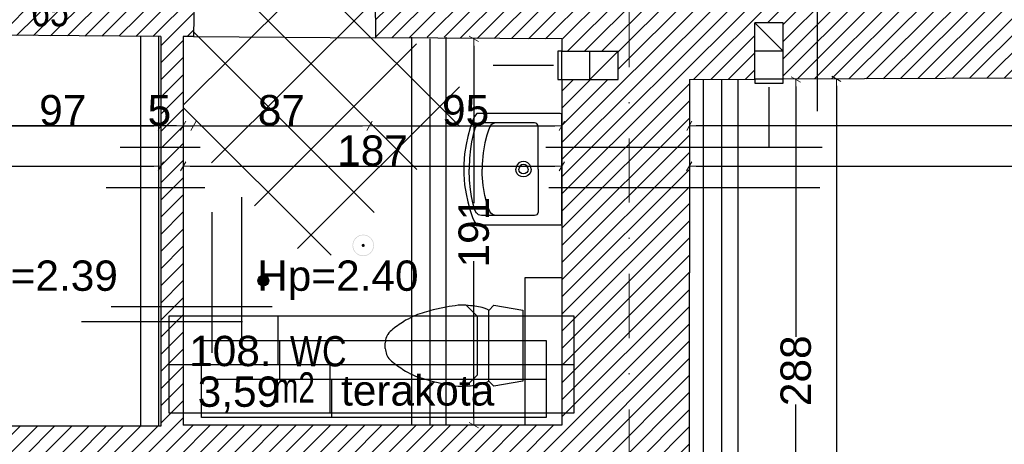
# Model space of a CAD drawing. Header units: millimetres. Extents: x 75999 to 132160, y -108895 to -89040.
# Tile 42 of 61: x 104146 to 109012, y -102557 to -100457. Entities that reach past the tile are written whole.
import ezdxf

# ---------------------------------------------------------------- set-up
doc = ezdxf.new("R2010")
doc.units = ezdxf.units.MM
doc.header["$MEASUREMENT"] = 0
doc.linetypes.add('Dot & Dashed', pattern=[670.277762, 317.5, -176.388889, 0, -176.388874])
for name, color, linetype in [('A-OPISY-2', 7, 'Continuous'), ('A-OPISY-3', 7, 'Continuous'), ('A-WIDOK', 7, 'Continuous'), ('A-WYSOKOSCI', 7, 'Continuous'), ('belki nad', 7, 'Continuous'), ('DIM MALY', 7, 'Continuous'), ('Drawing & Figure', 7, 'Continuous'), ('linia nadproza', 7, 'Continuous'), ('meble', 7, 'Continuous'), ('Nowe_0', 7, 'Continuous'), ('Nowe_opisy inne', 7, 'Continuous'), ('opisy inne', 7, 'Continuous'), ('OSIE', 7, 'Continuous'), ('POSADZKI', 7, 'Continuous'), ('SCIANY_KONSTR', 7, 'Continuous'), ('Structural - Bearing', 7, 'Continuous'), ('Structural - Grid', 7, 'Continuous'), ('WYCIĄG', 7, 'Continuous')]:
    doc.layers.add(name, color=color, linetype=linetype)
doc.styles.add('STYL_AUTOMATYCZNY_1', font='arial.ttf')
doc.styles.add('STYL_AUTOMATYCZNY_2', font='arial.ttf')
doc.styles.add('STYL_AUTOMATYCZNY_4', font='arial.ttf', dxfattribs={"width": 0.8})
doc.styles.add('STYL_AUTOMATYCZNY_5', font='arial.ttf', dxfattribs={"width": 0.7})
doc.dimstyles.new('STYL_AUTOMATYCZNY__3', dxfattribs={"dimtxt": 150, "dimasz": 34.231941, "dimexe": 0.18, "dimexo": 0.0625, "dimgap": 0, "dimtad": 1, "dimtih": 1, "dimtoh": 1, "dimdec": 0, "dimlfac": 0.1, "dimzin": 0, "dimdsep": 46, "dimtxsty": 'STYL_AUTOMATYCZNY_2', "dimblk": 'ARROWHEAD_2', "dimblk1": 'ARROWHEAD_2', "dimblk2": 'ARROWHEAD_2', "dimcen": 0.09, "dimse1": 1, "dimse2": 1, "dimclrd": 5, "dimclre": 5, "dimclrt": 1, "dimadec": 0, "dimazin": 0, "dimtfac": 1, "dimtdec": 4, "dimtmove": 0, "dimatfit": 3, "dimfxl": 0, "dimtolj": 1, "dimtzin": 0, "dimarcsym": 0})
doc.dimstyles.new('STYL_AUTOMATYCZNY__4', dxfattribs={"dimtxt": 150, "dimasz": 34.231941, "dimexe": 0.18, "dimexo": 0.0625, "dimgap": 0, "dimtad": 1, "dimdec": 0, "dimlfac": 0.1, "dimzin": 0, "dimdsep": 46, "dimtxsty": 'STYL_AUTOMATYCZNY_2', "dimblk": 'ARROWHEAD_2', "dimblk1": 'ARROWHEAD_2', "dimblk2": 'ARROWHEAD_2', "dimcen": 0.09, "dimse1": 1, "dimse2": 1, "dimclrd": 5, "dimclre": 5, "dimclrt": 1, "dimadec": 0, "dimazin": 0, "dimtfac": 1, "dimtdec": 4, "dimtmove": 0, "dimatfit": 3, "dimfxl": 0, "dimtolj": 1, "dimtzin": 0, "dimarcsym": 0})
pattern_1 = [(45, (0, 0), (-42.426407, 42.426407), [])]

# ---------------------------------------------------------------- blocks, each defined once
blk = doc.blocks.new('ARROWHEAD_2')
at = {"color": 0, "linetype": 'Continuous', "lineweight": 0}
for p, q in [((0, 0), (-1, 0)), ((-0.38, -0.66), (0.38, 0.66))]:
    blk.add_line(p, q, dxfattribs=at)
blk = doc.blocks.new('*D19')
at = {"layer": 'Defpoints', "color": 0}
for p in [(101974.1, -100926.8), (104843.4, -101181.9), (104843.4, -101328.2)]:
    blk.add_point(p, dxfattribs=at)
at = {"layer": 'DIM MALY', "color": 5, "lineweight": -2}
blk.add_line((102008.3, -101181.9), (104809.2, -101181.9), dxfattribs=at)
at = {"layer": 'DIM MALY', "color": 5, "lineweight": -2, "xscale": 34.23194115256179, "yscale": 34.23194115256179, "zscale": 34.23194115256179, "rotation": 180}
blk.add_blockref('ARROWHEAD_2', (101974.1, -101181.9), dxfattribs=at)
at = {"layer": 'DIM MALY', "color": 5, "lineweight": -2, "xscale": 34.23194115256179, "yscale": 34.23194115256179, "zscale": 34.23194115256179}
blk.add_blockref('ARROWHEAD_2', (104843.4, -101181.9), dxfattribs=at)
at = {"layer": 'DIM MALY', "color": 1, "insert": (103408.4, -101105.3), "char_height": 150, "attachment_point": 5, "style": 'STYL_AUTOMATYCZNY_2'}
blk.add_mtext('\\A1;287', dxfattribs=at)
blk = doc.blocks.new('*D20')
at = {"layer": 'Defpoints', "color": 0}
for p in [(104954.1, -101079.1), (106825.2, -101181.9), (106825.2, -101273.4)]:
    blk.add_point(p, dxfattribs=at)
at = {"layer": 'DIM MALY', "color": 5, "lineweight": -2}
blk.add_line((104988.4, -101181.9), (106791, -101181.9), dxfattribs=at)
at = {"layer": 'DIM MALY', "color": 5, "lineweight": -2, "xscale": 34.23194115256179, "yscale": 34.23194115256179, "zscale": 34.23194115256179, "rotation": 180}
blk.add_blockref('ARROWHEAD_2', (104954.1, -101181.9), dxfattribs=at)
at = {"layer": 'DIM MALY', "color": 5, "lineweight": -2, "xscale": 34.23194115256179, "yscale": 34.23194115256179, "zscale": 34.23194115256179}
blk.add_blockref('ARROWHEAD_2', (106825.2, -101181.9), dxfattribs=at)
at = {"layer": 'DIM MALY', "color": 1, "insert": (105889.3, -101105.3), "char_height": 150, "attachment_point": 5, "style": 'STYL_AUTOMATYCZNY_2'}
blk.add_mtext('\\A1;187', dxfattribs=at)
blk = doc.blocks.new('*D84')
at = {"layer": 'Defpoints', "color": 0}
for p in [(106390.2, -100551.8), (106676.3, -100551.8), (106836.3, -102462.9)]:
    blk.add_point(p, dxfattribs=at)
at = {"layer": 'DIM MALY', "color": 5, "lineweight": -2}
for p, q in [((106390.2, -100586), (106390.2, -101363.5)), ((106390.2, -102428.6), (106390.2, -101651.9))]:
    blk.add_line(p, q, dxfattribs=at)
at = {"layer": 'DIM MALY', "color": 5, "lineweight": -2, "xscale": 34.23194115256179, "yscale": 34.23194115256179, "zscale": 34.23194115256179}
for p, rotation in [((106390.2, -100551.8), 90), ((106390.2, -102462.9), 270)]:
    blk.add_blockref('ARROWHEAD_2', p, dxfattribs=dict(at, rotation=rotation))
at = {"layer": 'DIM MALY', "color": 1, "insert": (106390.2, -101507.7), "char_height": 150, "attachment_point": 5, "rotation": 90, "style": 'STYL_AUTOMATYCZNY_2'}
blk.add_mtext('\\A1;191', dxfattribs=at)
blk = doc.blocks.new('*D85')
at = {"layer": 'Defpoints', "color": 0}
for p in [(104954.1, -100928.1), (105004.1, -100928.1), (105004.1, -100981.9)]:
    blk.add_point(p, dxfattribs=at)
at = {"layer": 'DIM MALY', "color": 5, "lineweight": -2}
for p, q in [((104885.7, -100981.9), (104786.2, -100981.9)), ((104919.9, -100981.9), (104885.7, -100981.9)), ((104954.1, -100981.9), (105004.1, -100981.9)), ((105038.4, -100981.9), (105072.6, -100981.9))]:
    blk.add_line(p, q, dxfattribs=at)
at = {"layer": 'DIM MALY', "color": 5, "lineweight": -2, "xscale": 34.23194115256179, "yscale": 34.23194115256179, "zscale": 34.23194115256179}
blk.add_blockref('ARROWHEAD_2', (104954.1, -100981.9), dxfattribs=at)
at = {"layer": 'DIM MALY', "color": 5, "lineweight": -2, "xscale": 34.23194115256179, "yscale": 34.23194115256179, "zscale": 34.23194115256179, "rotation": 180}
blk.add_blockref('ARROWHEAD_2', (105004.1, -100981.9), dxfattribs=at)
at = {"layer": 'DIM MALY', "color": 1, "insert": (104836, -100905.6), "char_height": 150, "attachment_point": 5, "style": 'STYL_AUTOMATYCZNY_2'}
blk.add_mtext('\\A1;5', dxfattribs=at)
blk = doc.blocks.new('*D86')
at = {"layer": 'Defpoints', "color": 0}
for p in [(104954.1, -100928.1), (105004.1, -100928.1), (105004.1, -100981.9)]:
    blk.add_point(p, dxfattribs=at)
at = {"layer": 'DIM MALY', "color": 5, "lineweight": -2}
for p, q in [((104885.7, -100981.9), (104786.2, -100981.9)), ((104919.9, -100981.9), (104885.7, -100981.9)), ((104954.1, -100981.9), (105004.1, -100981.9)), ((105038.4, -100981.9), (105072.6, -100981.9))]:
    blk.add_line(p, q, dxfattribs=at)
at = {"layer": 'DIM MALY', "color": 5, "lineweight": -2, "xscale": 34.23194115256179, "yscale": 34.23194115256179, "zscale": 34.23194115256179}
blk.add_blockref('ARROWHEAD_2', (104954.1, -100981.9), dxfattribs=at)
at = {"layer": 'DIM MALY', "color": 5, "lineweight": -2, "xscale": 34.23194115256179, "yscale": 34.23194115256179, "zscale": 34.23194115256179, "rotation": 180}
blk.add_blockref('ARROWHEAD_2', (105004.1, -100981.9), dxfattribs=at)
at = {"layer": 'DIM MALY', "color": 1, "insert": (104836, -100905.6), "char_height": 150, "attachment_point": 5, "style": 'STYL_AUTOMATYCZNY_2'}
blk.add_mtext('\\A1;5', dxfattribs=at)
blk = doc.blocks.new('*D87')
at = {"layer": 'Defpoints', "color": 0}
for p in [(105004.1, -100928.1), (105874.1, -100928.1), (105874.1, -100981.9)]:
    blk.add_point(p, dxfattribs=at)
at = {"layer": 'DIM MALY', "color": 5, "lineweight": -2}
blk.add_line((105038.4, -100981.9), (105839.9, -100981.9), dxfattribs=at)
at = {"layer": 'DIM MALY', "color": 5, "lineweight": -2, "xscale": 34.23194115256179, "yscale": 34.23194115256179, "zscale": 34.23194115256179, "rotation": 180}
blk.add_blockref('ARROWHEAD_2', (105004.1, -100981.9), dxfattribs=at)
at = {"layer": 'DIM MALY', "color": 5, "lineweight": -2, "xscale": 34.23194115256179, "yscale": 34.23194115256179, "zscale": 34.23194115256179}
blk.add_blockref('ARROWHEAD_2', (105874.1, -100981.9), dxfattribs=at)
at = {"layer": 'DIM MALY', "color": 1, "insert": (105438.9, -100905.3), "char_height": 150, "attachment_point": 5, "style": 'STYL_AUTOMATYCZNY_2'}
blk.add_mtext('\\A1;87', dxfattribs=at)
blk = doc.blocks.new('*D88')
at = {"layer": 'Defpoints', "color": 0}
for p in [(104954.1, -100928.1), (105004.1, -100928.1), (105004.1, -100981.9)]:
    blk.add_point(p, dxfattribs=at)
at = {"layer": 'DIM MALY', "color": 5, "lineweight": -2}
for p, q in [((104885.7, -100981.9), (104786.2, -100981.9)), ((104919.9, -100981.9), (104885.7, -100981.9)), ((104954.1, -100981.9), (105004.1, -100981.9)), ((105038.4, -100981.9), (105072.6, -100981.9))]:
    blk.add_line(p, q, dxfattribs=at)
at = {"layer": 'DIM MALY', "color": 5, "lineweight": -2, "xscale": 34.23194115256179, "yscale": 34.23194115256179, "zscale": 34.23194115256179}
blk.add_blockref('ARROWHEAD_2', (104954.1, -100981.9), dxfattribs=at)
at = {"layer": 'DIM MALY', "color": 5, "lineweight": -2, "xscale": 34.23194115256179, "yscale": 34.23194115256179, "zscale": 34.23194115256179, "rotation": 180}
blk.add_blockref('ARROWHEAD_2', (105004.1, -100981.9), dxfattribs=at)
at = {"layer": 'DIM MALY', "color": 1, "insert": (104836, -100905.6), "char_height": 150, "attachment_point": 5, "style": 'STYL_AUTOMATYCZNY_2'}
blk.add_mtext('\\A1;5', dxfattribs=at)
blk = doc.blocks.new('*D89')
at = {"layer": 'Defpoints', "color": 0}
for p in [(105004.1, -100928.1), (105874.1, -100928.1), (105874.1, -100981.9)]:
    blk.add_point(p, dxfattribs=at)
at = {"layer": 'DIM MALY', "color": 5, "lineweight": -2}
blk.add_line((105038.4, -100981.9), (105839.9, -100981.9), dxfattribs=at)
at = {"layer": 'DIM MALY', "color": 5, "lineweight": -2, "xscale": 34.23194115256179, "yscale": 34.23194115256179, "zscale": 34.23194115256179, "rotation": 180}
blk.add_blockref('ARROWHEAD_2', (105004.1, -100981.9), dxfattribs=at)
at = {"layer": 'DIM MALY', "color": 5, "lineweight": -2, "xscale": 34.23194115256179, "yscale": 34.23194115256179, "zscale": 34.23194115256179}
blk.add_blockref('ARROWHEAD_2', (105874.1, -100981.9), dxfattribs=at)
at = {"layer": 'DIM MALY', "color": 1, "insert": (105438.9, -100905.3), "char_height": 150, "attachment_point": 5, "style": 'STYL_AUTOMATYCZNY_2'}
blk.add_mtext('\\A1;87', dxfattribs=at)
blk = doc.blocks.new('*D90')
at = {"layer": 'Defpoints', "color": 0}
for p in [(105874.1, -100928.1), (106825.2, -100981.9), (106825.2, -101067.8)]:
    blk.add_point(p, dxfattribs=at)
at = {"layer": 'DIM MALY', "color": 5, "lineweight": -2}
blk.add_line((105908.3, -100981.9), (106791, -100981.9), dxfattribs=at)
at = {"layer": 'DIM MALY', "color": 5, "lineweight": -2, "xscale": 34.23194115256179, "yscale": 34.23194115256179, "zscale": 34.23194115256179, "rotation": 180}
blk.add_blockref('ARROWHEAD_2', (105874.1, -100981.9), dxfattribs=at)
at = {"layer": 'DIM MALY', "color": 5, "lineweight": -2, "xscale": 34.23194115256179, "yscale": 34.23194115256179, "zscale": 34.23194115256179}
blk.add_blockref('ARROWHEAD_2', (106825.2, -100981.9), dxfattribs=at)
at = {"layer": 'DIM MALY', "color": 1, "insert": (106349.4, -100905.3), "char_height": 150, "attachment_point": 5, "style": 'STYL_AUTOMATYCZNY_2'}
blk.add_mtext('\\A1;95', dxfattribs=at)
blk = doc.blocks.new('*D114')
at = {"layer": 'Defpoints', "color": 0}
for p in [(103873.8, -100606.8), (103873.8, -100981.9), (104843.4, -100975.9)]:
    blk.add_point(p, dxfattribs=at)
at = {"layer": 'DIM MALY', "color": 5, "lineweight": -2}
blk.add_line((104809.2, -100981.9), (103908.1, -100981.9), dxfattribs=at)
at = {"layer": 'DIM MALY', "color": 5, "lineweight": -2, "xscale": 34.23194115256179, "yscale": 34.23194115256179, "zscale": 34.23194115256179, "rotation": 180}
blk.add_blockref('ARROWHEAD_2', (103873.8, -100981.9), dxfattribs=at)
at = {"layer": 'DIM MALY', "color": 5, "lineweight": -2, "xscale": 34.23194115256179, "yscale": 34.23194115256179, "zscale": 34.23194115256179}
blk.add_blockref('ARROWHEAD_2', (104843.4, -100981.9), dxfattribs=at)
at = {"layer": 'DIM MALY', "color": 1, "insert": (104358.4, -100905.3), "char_height": 150, "attachment_point": 5, "style": 'STYL_AUTOMATYCZNY_2'}
blk.add_mtext('\\A1;97', dxfattribs=at)
blk = doc.blocks.new('*D116')
at = {"layer": 'Defpoints', "color": 0}
for p in [(103873.8, -100606.8), (104843.4, -100975.9), (104843.4, -100981.9)]:
    blk.add_point(p, dxfattribs=at)
at = {"layer": 'DIM MALY', "color": 5, "lineweight": -2}
blk.add_line((103908.1, -100981.9), (104809.2, -100981.9), dxfattribs=at)
at = {"layer": 'DIM MALY', "color": 5, "lineweight": -2, "xscale": 34.23194115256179, "yscale": 34.23194115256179, "zscale": 34.23194115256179, "rotation": 180}
blk.add_blockref('ARROWHEAD_2', (103873.8, -100981.9), dxfattribs=at)
at = {"layer": 'DIM MALY', "color": 5, "lineweight": -2, "xscale": 34.23194115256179, "yscale": 34.23194115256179, "zscale": 34.23194115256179}
blk.add_blockref('ARROWHEAD_2', (104843.4, -100981.9), dxfattribs=at)
at = {"layer": 'DIM MALY', "color": 1, "insert": (104358.4, -100905.3), "char_height": 150, "attachment_point": 5, "style": 'STYL_AUTOMATYCZNY_2'}
blk.add_mtext('\\A1;97', dxfattribs=at)
blk = doc.blocks.new('*D119')
at = {"layer": 'Defpoints', "color": 0}
for p in [(103873.8, -100606.8), (104843.4, -100975.9), (104843.4, -100981.9)]:
    blk.add_point(p, dxfattribs=at)
at = {"layer": 'DIM MALY', "color": 5, "lineweight": -2}
blk.add_line((103908.1, -100981.9), (104809.2, -100981.9), dxfattribs=at)
at = {"layer": 'DIM MALY', "color": 5, "lineweight": -2, "xscale": 34.23194115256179, "yscale": 34.23194115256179, "zscale": 34.23194115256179, "rotation": 180}
blk.add_blockref('ARROWHEAD_2', (103873.8, -100981.9), dxfattribs=at)
at = {"layer": 'DIM MALY', "color": 5, "lineweight": -2, "xscale": 34.23194115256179, "yscale": 34.23194115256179, "zscale": 34.23194115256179}
blk.add_blockref('ARROWHEAD_2', (104843.4, -100981.9), dxfattribs=at)
at = {"layer": 'DIM MALY', "color": 1, "insert": (104358.4, -100905.3), "char_height": 150, "attachment_point": 5, "style": 'STYL_AUTOMATYCZNY_2'}
blk.add_mtext('\\A1;97', dxfattribs=at)
blk = doc.blocks.new('*D264')
at = {"layer": 'Defpoints', "color": 0}
for p in [(113924.9, -101074.4), (113924.9, -101181.9), (107454.1, -101450.6)]:
    blk.add_point(p, dxfattribs=at)
at = {"layer": 'DIM MALY', "color": 5, "lineweight": -2}
blk.add_line((107488.4, -101181.9), (113890.7, -101181.9), dxfattribs=at)
at = {"layer": 'DIM MALY', "color": 5, "lineweight": -2, "xscale": 34.23194115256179, "yscale": 34.23194115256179, "zscale": 34.23194115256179, "rotation": 180}
blk.add_blockref('ARROWHEAD_2', (107454.1, -101181.9), dxfattribs=at)
at = {"layer": 'DIM MALY', "color": 5, "lineweight": -2, "xscale": 34.23194115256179, "yscale": 34.23194115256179, "zscale": 34.23194115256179}
blk.add_blockref('ARROWHEAD_2', (113924.9, -101181.9), dxfattribs=at)
at = {"layer": 'DIM MALY', "color": 1, "insert": (110689.2, -101105.3), "char_height": 150, "attachment_point": 5, "style": 'STYL_AUTOMATYCZNY_2'}
blk.add_mtext('\\A1;647', dxfattribs=at)
blk = doc.blocks.new('*D329')
at = {"layer": 'Defpoints', "color": 0}
for p in [(104171.9, -100538.9), (103960.1, -102467.9), (104172, -102467.9)]:
    blk.add_point(p, dxfattribs=at)
at = {"layer": 'DIM MALY', "color": 5, "lineweight": -2}
for p, q in [((103960.1, -100573.1), (103960.1, -101345.1)), ((103960.1, -102433.6), (103960.1, -101662.4))]:
    blk.add_line(p, q, dxfattribs=at)
at = {"layer": 'DIM MALY', "color": 5, "lineweight": -2, "xscale": 34.23194115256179, "yscale": 34.23194115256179, "zscale": 34.23194115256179}
for p, rotation in [((103960.1, -100538.9), 90), ((103960.1, -102467.9), 270)]:
    blk.add_blockref('ARROWHEAD_2', p, dxfattribs=dict(at, rotation=rotation))
at = {"layer": 'DIM MALY', "color": 1, "insert": (103960.1, -101503.8), "char_height": 150, "attachment_point": 5, "rotation": 90, "style": 'STYL_AUTOMATYCZNY_2'}
blk.add_mtext('\\A1;193', dxfattribs=at)
blk = doc.blocks.new('*D343')
at = {"layer": 'Defpoints', "color": 0}
for p in [(107455, -100981.9), (111797.2, -101046.9), (107455, -101086.9)]:
    blk.add_point(p, dxfattribs=at)
at = {"layer": 'DIM MALY', "color": 5, "lineweight": -2}
blk.add_line((111763, -100981.9), (107489.3, -100981.9), dxfattribs=at)
at = {"layer": 'DIM MALY', "color": 5, "lineweight": -2, "xscale": 34.23194115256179, "yscale": 34.23194115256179, "zscale": 34.23194115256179, "rotation": 180}
blk.add_blockref('ARROWHEAD_2', (107455, -100981.9), dxfattribs=at)
at = {"layer": 'DIM MALY', "color": 5, "lineweight": -2, "xscale": 34.23194115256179, "yscale": 34.23194115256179, "zscale": 34.23194115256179}
blk.add_blockref('ARROWHEAD_2', (111797.2, -100981.9), dxfattribs=at)
at = {"layer": 'DIM MALY', "color": 1, "insert": (109625.7, -100905.2), "char_height": 150, "attachment_point": 5, "style": 'STYL_AUTOMATYCZNY_2'}
blk.add_mtext('\\A1;434', dxfattribs=at)
blk = doc.blocks.new('*D368')
at = {"layer": 'Defpoints', "color": 0}
for p in [(107455.1, -100752.9), (107981.6, -100752.9), (107836.6, -103632.9)]:
    blk.add_point(p, dxfattribs=at)
at = {"layer": 'DIM MALY', "color": 5, "lineweight": -2}
for p, q in [((107981.6, -100787.1), (107981.6, -102026.1)), ((107981.6, -103598.6), (107981.6, -102360.4))]:
    blk.add_line(p, q, dxfattribs=at)
at = {"layer": 'DIM MALY', "color": 5, "lineweight": -2, "xscale": 34.23194115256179, "yscale": 34.23194115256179, "zscale": 34.23194115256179}
for p, rotation in [((107981.6, -100752.9), 90), ((107981.6, -103632.9), 270)]:
    blk.add_blockref('ARROWHEAD_2', p, dxfattribs=dict(at, rotation=rotation))
at = {"layer": 'DIM MALY', "color": 1, "insert": (107981.6, -102193.2), "char_height": 150, "attachment_point": 5, "rotation": 90, "style": 'STYL_AUTOMATYCZNY_2'}
blk.add_mtext('\\A1;288', dxfattribs=at)
blk = doc.blocks.new('*D369')
at = {"layer": 'Defpoints', "color": 0}
for p in [(108286.6, -100749), (108181.6, -104861.1), (108301.7, -104861.1)]:
    blk.add_point(p, dxfattribs=at)
at = {"layer": 'DIM MALY', "color": 5, "lineweight": -2}
for p, q in [((108181.6, -100783.3), (108181.6, -102643.6)), ((108181.6, -104826.9), (108181.6, -102952.1))]:
    blk.add_line(p, q, dxfattribs=at)
at = {"layer": 'DIM MALY', "color": 5, "lineweight": -2, "xscale": 34.23194115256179, "yscale": 34.23194115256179, "zscale": 34.23194115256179}
for p, rotation in [((108181.6, -100749), 90), ((108181.6, -104861.1), 270)]:
    blk.add_blockref('ARROWHEAD_2', p, dxfattribs=dict(at, rotation=rotation))
at = {"layer": 'DIM MALY', "color": 1, "insert": (108181.6, -102797.8), "char_height": 150, "attachment_point": 5, "rotation": 90, "style": 'STYL_AUTOMATYCZNY_2'}
blk.add_mtext('\\A1;411', dxfattribs=at)

msp = doc.modelspace()

# ---------------------------------------------------------------- hatches: boundary and pattern name
at = {"layer": 'A-WYSOKOSCI'}
msp.add_hatch(color=256, dxfattribs=at).paths.add_polyline_path([(105376.3, -101747.7, 1), (105322.9, -101747.7, 1)])
at = {"layer": 'Drawing & Figure'}
h = msp.add_hatch(dxfattribs=at)
h.set_pattern_fill('Common_Brick_0001', color=256, style=0, pattern_type=2)
h.set_pattern_definition(pattern_1)
h.paths.add_polyline_path([(99004.1, -105130.5), (99004.1, -105133.1), (99004.1, -105263.1), (99017.4, -105383.1), (99026.9, -105383.1, -0.383982), (99062.4, -105418.4), (99074.8, -105418.4), (99074.8, -105433.4, 1.205804), (99122.6, -105465.6), (99137.4, -105465.6), (99137.4, -105483.1), (99204.1, -105483.1), (100947.8, -105483.1), (101030.5, -105483.1), (101030.5, -105465.6), (101045.3, -105465.6, 0.263086), (101068.2, -105483.1), (101076.2, -105483.1, 0.761796), (101083.7, -105427), (101083.7, -105412.2), (101530.5, -105412.2), (101977.3, -105412.2), (101977.3, -105427, 0.761796), (101984.8, -105483.1), (101992.7, -105483.1, 0.263086), (102015.7, -105465.6), (102030.5, -105465.6), (102030.5, -105483.1), (102113.1, -105483.1), (103924.3, -105483.1), (103924.3, -105465.7), (103939, -105465.7, 1.205804), (103986.9, -105433.5), (103986.9, -105418.5), (103999.2, -105418.5, -0.383982), (104034.7, -105383.1), (104044.2, -105383.1), (104057.6, -105263.1), (104057.6, -105133.1), (104057.6, -105120.6), (103945.6, -104852.9), (103944.9, -104852.9), (103844.1, -104852.9), (103844.1, -104162.2), (103844.1, -102612.9), (104065.1, -102614.3), (104741.9, -102618.9), (104741.9, -102618.7), (106171.9, -102627.6), (106171.9, -102628.6), (106251.9, -102629.2), (106251.9, -102618.7), (106370.4, -102462.9), (104954.1, -102462.9), (104954.1, -102402.3), (104954.2, -102162.3), (104954.2, -101922.3), (104954.2, -101876.9), (104954.2, -101286.9), (104954.2, -101086.9), (104954.2, -100540.3), (105004.2, -100540.6), (105004.6, -100517.3), (105003.8, -100516.6), (105001.4, -100099.6), (105011.2, -100099.6), (104997.1, -99971.2), (104808.8, -99969.9), (104807.5, -100169.9), (104600.5, -100168.5), (104107.5, -100165.1), (104108.8, -99965.1), (103861, -99963.2), (103861, -100145.9), (103873.8, -100532.8), (104843.4, -100540.6), (104843.4, -101086.9), (104843.4, -101286.9), (104843.4, -101876.9), (104843.5, -102467.9), (104065.1, -102467.9), (103743.6, -102467.9), (103743.6, -102482.8), (103746.4, -102482.8), (103744.1, -102612.9), (103743.7, -102612.9), (103744, -104162.2), (103744.1, -104862.9), (101964.1, -104862.9), (101964.1, -104482.9), (101889.3, -104482.9), (101749.6, -104482.9), (101749.6, -104482.7), (101749.3, -104342.9), (101963.9, -104342.9), (101963.9, -104162.2), (101963.9, -102612.9), (102946.5, -102612.8), (102946.5, -102462.9), (102251.9, -102462.9), (102171.9, -102462.9), (102091.9, -102462.9), (101974.1, -102462.9), (101974.1, -102205.7), (101974.1, -102162.9), (101834.1, -102162.9), (101667.5, -102152.9), (101623.3, -104162.2), (101612.3, -104662.9), (101607.5, -104882.9), (99117.5, -104882.9)])
h = msp.add_hatch(dxfattribs=at)
h.set_pattern_fill('Common_Brick_0001', color=256, style=0, pattern_type=2)
h.set_pattern_definition(pattern_1)
h.paths.add_polyline_path([(105902, -100099.6), (105905.2, -100545.8), (106081.9, -100547), (106081.9, -100542.8), (106251.9, -100542.8), (106251.9, -100548.1), (106825.2, -100551.8), (106825.2, -100612.9), (106962.9, -100612.9), (107102.9, -100612.9), (107103.2, -100612.9), (107102.9, -100752.9), (106825.2, -100752.9), (106825.2, -101286.9), (106825.2, -101876.3), (106825.2, -102462.9), (106387.2, -102462.9), (106262.9, -102629.2), (106795.2, -102632.9), (106795.2, -102727.6), (106802.5, -102727.6), (106802.5, -103207.6), (106795.2, -103207.6), (106795.2, -103707.9), (106935.2, -103707.9), (107454.1, -103632.9), (107455, -101286.9), (107455.1, -100752.9), (107778.3, -100751.3), (107778.3, -100750.6), (107778.3, -100612.9), (107778.3, -100472.9), (107778.3, -100472.6), (107918.3, -100472.9), (107918.3, -100750.6), (108086.6, -100749.9), (111798.3, -100734.1), (111833.7, -100142.9), (111833.7, -99969.8), (110804.1, -99974.8), (110804.1, -99982.6), (109164.1, -99982.9), (109164.1, -99982.8), (108086.6, -99988), (106790.4, -99994.3, -1.056946), (106214.9, -99979.1), (105912.7, -99976.9), (105911.7, -100099.6)])
at = {"layer": 'Nowe_0'}
h = msp.add_hatch(color=256, dxfattribs=at)
h.paths.add_polyline_path([(105790.3, -101573.2, 1), (105896.3, -101573.2, 1)])
h.paths.add_polyline_path([(105893.3, -101573.2, -1), (105793.3, -101573.2, -1)], flags=0)
msp.add_hatch(color=256, dxfattribs=at).paths.add_polyline_path([(105851.3, -101573.2, 1), (105835.3, -101573.2, 1)])

# ---------------------------------------------------------------- linework, layer by layer
at = {"layer": 'A-OPISY-3'}
for p, q in [((105420.9, -101922.3), (105420.9, -102162.3)), ((105429.9, -102044.2), (105429.9, -102234.2)), ((104884.8, -102162.3), (106884.8, -102162.3)), ((105677.8, -102162.3), (105677.8, -102402.3)), ((105043.8, -102234.2), (106747.4, -102234.2)), ((105686.8, -102234.2), (105686.8, -102424.1))]:
    msp.add_line(p, q, dxfattribs=at)
for points in [[(104884.8, -102402.3), (104884.8, -101922.3), (106884.8, -101922.3), (106884.8, -102402.3)], [(105043.8, -102424.1), (105043.8, -102044.2), (106747.4, -102044.2), (106747.4, -102424.1)]]:
    msp.add_lwpolyline(points, close=True, dxfattribs=at)
at = {"layer": 'A-WIDOK'}
for p, q in [((107778.3, -100472.9), (107918.3, -100612.9)), ((106962.9, -100752.9), (106962.9, -100612.9)), ((107102.9, -100612.9), (106962.9, -100752.9)), ((107918.3, -100612.9), (107778.3, -100612.9))]:
    msp.add_line(p, q, dxfattribs=at)
at = {"layer": 'A-WYSOKOSCI'}
msp.add_circle((105349.6, -101747.7), 26.7, dxfattribs=at)
at = {"layer": 'belki nad'}
for p, q in [((104741.9, -100539.8), (104741.9, -102462.9)), ((106081.9, -100542.8), (106081.9, -102462.9)), ((106251.9, -100542.8), (106251.9, -102462.9)), ((107524.1, -100752.9), (107524.1, -104862.9)), ((107694.1, -100752.9), (107694.1, -104862.9))]:
    msp.add_line(p, q, dxfattribs=at)
at = {"layer": 'DIM MALY'}
for p, q in [((108086.6, -99850.6), (108086.6, -100909.6)), ((104641.5, -101086.9), (105037.2, -101086.9)), ((106746.2, -101086.9), (108112.1, -101086.9)), ((104573.2, -101286.9), (105060.1, -101286.9)), ((106760.5, -101286.9), (108100.7, -101286.9))]:
    msp.add_line(p, q, dxfattribs=at)
at = {"layer": 'linia nadproza'}
msp.add_line((105004.2, -100540.6), (105905.2, -100545.8), dxfattribs=at)
at = {"layer": 'meble'}
for p, q in [((106427.1, -100967), (106419.2, -100968.2)), ((106690.6, -100967), (106427.1, -100967)), ((106495.9, -100967), (106481.3, -100973.3)), ((106696, -100968.8), (106690.6, -100967)), ((106396.4, -100990.7), (106387.3, -101024)), ((106402.4, -100979.3), (106396.4, -100990.7)), ((106407.5, -100975.2), (106402.4, -100979.3)), ((106412.9, -100971.2), (106407.5, -100975.2)), ((106419.2, -100968.2), (106412.9, -100971.2)), ((106461.8, -101003.5), (106454.3, -101028.7)), ((106469, -100986.9), (106461.8, -101003.5)), ((106474.7, -100979), (106469, -100986.9)), ((106481.3, -100973.3), (106474.7, -100979)), ((106700.6, -100971.2), (106696, -100968.8)), ((106703.7, -100974.1), (106700.6, -100971.2)), ((106706.4, -100978.7), (106703.7, -100974.1)), ((106707.8, -100983.5), (106706.4, -100978.7)), ((106707.8, -101196.3), (106707.8, -100983.5)), ((106379.2, -101060.8), (106373.3, -101095.8)), ((106387.3, -101024), (106379.2, -101060.8)), ((106454.3, -101028.7), (106445.1, -101066.2)), ((106373.3, -101095.8), (106368, -101141.7)), ((106445.1, -101066.2), (106436.6, -101115.8)), ((106368, -101141.7), (106366.3, -101193.1)), ((106436.6, -101115.8), (106431.8, -101170.6)), ((106623.4, -101160), (106612.8, -101165.4)), ((106635.2, -101158.2), (106623.4, -101160)), ((106647, -101160), (106635.2, -101158.2)), ((106657.6, -101165.4), (106647, -101160)), ((106366.3, -101193.1), (106366.3, -101196.3)), ((106366.3, -101199.4), (106366.3, -101196.3)), ((106368, -101250.8), (106366.3, -101199.4)), ((106431.8, -101170.6), (106431.8, -101196.3)), ((106431.8, -101221.9), (106431.8, -101196.3)), ((106599, -101184.5), (106597.1, -101196.3)), ((106599, -101208), (106597.1, -101196.3)), ((106604.4, -101173.9), (106599, -101184.5)), ((106604.4, -101218.7), (106599, -101208)), ((106612.8, -101165.4), (106604.4, -101173.9)), ((106613.6, -101187.3), (106611.8, -101196.3)), ((106613.6, -101205.2), (106611.8, -101196.3)), ((106618.6, -101179.7), (106613.6, -101187.3)), ((106618.6, -101212.8), (106613.6, -101205.2)), ((106626.2, -101174.6), (106618.6, -101179.7)), ((106635.2, -101172.8), (106626.2, -101174.6)), ((106644.2, -101174.6), (106635.2, -101172.8)), ((106651.8, -101179.7), (106644.2, -101174.6)), ((106656.8, -101187.3), (106651.8, -101179.7)), ((106656.8, -101205.2), (106651.8, -101212.8)), ((106658.6, -101196.3), (106656.8, -101187.3)), ((106658.6, -101196.3), (106656.8, -101205.2)), ((106666, -101173.9), (106657.6, -101165.4)), ((106671.4, -101184.5), (106666, -101173.9)), ((106671.4, -101208), (106666, -101218.7)), ((106673.3, -101196.3), (106671.4, -101184.5)), ((106673.3, -101196.3), (106671.4, -101208)), ((106707.8, -101196.3), (106707.8, -101409)), ((106373.3, -101296.7), (106368, -101250.8)), ((106436.6, -101276.7), (106431.8, -101221.9)), ((106612.8, -101227.1), (106604.4, -101218.7)), ((106623.4, -101232.5), (106612.8, -101227.1)), ((106626.2, -101217.9), (106618.6, -101212.8)), ((106635.2, -101234.4), (106623.4, -101232.5)), ((106635.2, -101219.7), (106626.2, -101217.9)), ((106644.2, -101217.9), (106635.2, -101219.7)), ((106647, -101232.5), (106635.2, -101234.4)), ((106651.8, -101212.8), (106644.2, -101217.9)), ((106657.6, -101227.1), (106647, -101232.5)), ((106666, -101218.7), (106657.6, -101227.1)), ((106379.2, -101331.8), (106373.3, -101296.7)), ((106445.1, -101326.4), (106436.6, -101276.7)), ((106387.3, -101368.6), (106379.2, -101331.8)), ((106454.3, -101363.8), (106445.1, -101326.4)), ((106396.4, -101401.8), (106387.3, -101368.6)), ((106402.4, -101413.2), (106396.4, -101401.8)), ((106461.8, -101389), (106454.3, -101363.8)), ((106469, -101405.6), (106461.8, -101389)), ((106407.5, -101417.4), (106402.4, -101413.2)), ((106412.9, -101421.3), (106407.5, -101417.4)), ((106419.2, -101424.4), (106412.9, -101421.3)), ((106427.1, -101425.5), (106419.2, -101424.4)), ((106690.6, -101425.5), (106427.1, -101425.5)), ((106474.7, -101413.5), (106469, -101405.6)), ((106481.3, -101419.2), (106474.7, -101413.5)), ((106495.9, -101425.5), (106481.3, -101419.2)), ((106696, -101423.7), (106690.6, -101425.5)), ((106700.6, -101421.4), (106696, -101423.7)), ((106703.7, -101418.4), (106700.6, -101421.4)), ((106706.4, -101413.9), (106703.7, -101418.4)), ((106707.8, -101409), (106706.4, -101413.9)), ((106351.8, -101869.4), (106408.1, -101925.4)), ((106464.2, -101894.4), (106488.2, -101869.2)), ((106488.2, -101869.2), (106631.7, -101894.3)), ((106408.1, -102213.3), (106408.1, -101925.4)), ((106464.2, -102244.2), (106464.2, -101894.4)), ((106631.7, -101894.3), (106631.7, -102244.3)), ((105951.7, -102069.3), (105951.7, -102055.8)), ((105951.7, -102082.9), (105951.7, -102069.3)), ((106351.8, -102269.3), (106408.1, -102213.3)), ((106488.2, -102269.4), (106464.2, -102244.2)), ((106631.7, -102244.3), (106488.2, -102269.4))]:
    msp.add_line(p, q, dxfattribs=at)
for points in [[(106340.2, -101196.3), (106340.7, -101220.9), (106344.6, -101273), (106351.7, -101318.6), (106360.1, -101358.3), (106372.2, -101401.3), (106383.7, -101435.3), (106393.8, -101456.5), (106404.3, -101471.3), (106816, -101471.3), (106821.1, -101470.6), (106823.8, -101468.9), (106825.2, -101465.7), (106825.2, -101196.3), (106825.2, -100926.9), (106823.8, -100923.7), (106821.1, -100922), (106816, -100921.3), (106404.3, -100921.3), (106393.8, -100936), (106383.7, -100957.2), (106372.2, -100991.3), (106360.1, -101034.2), (106351.7, -101073.9), (106344.6, -101119.5), (106340.7, -101171.7)], [(106825.2, -102462.9), (106644.1, -102462.9), (106644.1, -101732.2), (106825.2, -101732.2)]]:
    msp.add_lwpolyline(points, close=True, dxfattribs=at)
for centre, radius, start, end in [((107074.8, -105764), 3971.4, 101.9452, 102.8831), ((106516, -103370.6), 1515.1, 97.7187, 100.0058), ((106331.7, -102327.4), 458.6, 87.608, 92.392), ((106237, -103048.5), 1184.8, 82.3294, 84.4885), ((106220.9, -102937.1), 1076.9, 78.7445, 80.6883), ((106355.2, -102128.3), 258.8, 68.5574, 72.9378), ((106383.9, -102042.3), 168.3, 61.49, 66.9627), ((106526.4, -102825.6), 1001, 115.1183, 118.2277), ((106467, -102960.5), 1103.4, 104.5767, 109.3453), ((106103.1, -102124.6), 178, 129.5998, 141.2245), ((106496.6, -102653.1), 836.7, 122.0226, 127.2919), ((106100.3, -102071), 149.3, 162.4257, 174.1419), ((106079.4, -102078.8), 132.5, 150.2777, 156.4842), ((106151.1, -102057.1), 201, 187.368, 196.0643), ((106076.8, -102061.1), 129.6, 203.447, 209.7911), ((106245, -101874.2), 376.7, 221.845, 227.3307), ((106535.1, -101429.8), 904.4, 232.9054, 237.7802), ((106359.6, -101645), 629.7, 240.8553, 245.7987), ((106570.4, -100839), 1457.8, 251.2345, 254.8435), ((106854.1, -99377.3), 2944.9, 256.9534, 258.2183), ((106413.5, -101425.6), 849.8, 259.0987, 263.1768), ((106331.7, -101774.8), 495, 267.784, 272.216), ((106205.1, -100814), 1462.7, 275.7166, 277.4654), ((106331.7, -101812.4), 456.3, 277.9894, 282.5778), ((106084.1, -101234.2), 1080.8, 288.7281, 289.7766), ((106320.1, -101964.1), 315, 294.3122, 297.2351)]:
    msp.add_arc(centre, radius, start, end, dxfattribs=at)
at = {"layer": 'opisy inne'}
for p, q in [((105243.3, -102029.2), (105243.3, -101334)), ((105096.4, -102103.9), (105096.4, -101408.7)), ((105393.3, -101876.9), (104598.4, -101876.9)), ((105246.4, -101951.6), (104451.5, -101951.6))]:
    msp.add_line(p, q, dxfattribs=at)
at = {"layer": 'OSIE'}
for p, q in [((104831.9, -100540.5), (104831.9, -102462.9)), ((106171.9, -100551.7), (106171.9, -102462.9)), ((107614.1, -100752.9), (107614.1, -104862.9))]:
    msp.add_line(p, q, dxfattribs=at)
at = {"layer": 'POSADZKI'}
for p, q in [((104954.2, -100880.1), (105857.9, -99976.5)), ((105308, -99972.2), (106321.2, -100985.4)), ((105011.2, -100099.6), (106109, -101197.5)), ((105093.7, -101164.9), (105903.8, -100354.7)), ((105003.8, -100516.6), (105896.9, -101409.6)), ((105305.8, -101377.1), (106106.8, -100576)), ((105517.9, -101589.2), (106319, -100788.1)), ((104954.2, -100891.2), (105684.8, -101621.8))]:
    msp.add_line(p, q, dxfattribs=at)
at = {"layer": 'SCIANY_KONSTR'}
for p, q in [((107778.3, -100752.6), (107778.3, -100472.6)), ((107918.3, -100472.9), (107778.3, -100472.6)), ((107918.3, -100750.6), (107918.3, -100472.9)), ((106823.2, -100612.9), (107103.2, -100612.9)), ((107102.9, -100752.9), (107103.2, -100612.9)), ((106825.2, -100752.9), (107102.9, -100752.9))]:
    msp.add_line(p, q, dxfattribs=at)
at = {"layer": 'Structural - Bearing'}
for p, q in [((105011.2, -100099.6), (105004.2, -100540.6)), ((105905.2, -100545.8), (105902, -100099.6)), ((104843.4, -100540.6), (103873.8, -100532.8)), ((104843.4, -100540.6), (104843.5, -102467.9)), ((104954.2, -100540), (104954.1, -102462.9)), ((105004.2, -100540.6), (104954.2, -100540.3)), ((106825.2, -100551.8), (105905.2, -100545.8)), ((106825.2, -100551.8), (106825.2, -100612.9)), ((106825.2, -100752.9), (106825.2, -102462.9)), ((107455.1, -100752.9), (107454.1, -103632.9)), ((107455.1, -100752.9), (107778.3, -100751.3)), ((111798.3, -100734.1), (107918.3, -100750.6)), ((104843.5, -102467.9), (103743.6, -102467.9)), ((106825.2, -102462.9), (104954.1, -102462.9))]:
    msp.add_line(p, q, dxfattribs=at)
at = {"layer": 'Structural - Grid', "linetype": 'Dot & Dashed', "lineweight": 15}
msp.add_line((107158.2, -107395.1), (107158.2, -90539.7), dxfattribs=at)
at = {"layer": 'WYCIĄG'}
for points in [[(106805.2, -100752.9), (106825.2, -100752.9), (106825.2, -100612.9), (106805.2, -100612.9)], [(107918.3, -100770.6), (107918.3, -100750.6), (107778.3, -100750.6), (107778.3, -100770.6)]]:
    msp.add_lwpolyline(points, close=True, dxfattribs=at)
for points in [[(106784.5, -100682.9), (106633.9, -100682.9), (106486.1, -100682.9)], [(107848.3, -100791.3), (107848.3, -100941.9), (107848.3, -101089.7)]]:
    msp.add_lwpolyline(points, dxfattribs=at)

# ---------------------------------------------------------------- texts
at = {"layer": 'A-OPISY-2', "char_height": 150}
for s, insert, attachment_point, style in [('\\A1;{\\pql;\\fArial|b0|i0|c238|p0;\\W1.000000;108.}', (104982.9, -102172.5), 7, 'STYL_AUTOMATYCZNY_1'), ('\\A1;{\\pql;\\fArial|b0|i0|c238|p0;\\W0.800000;WC}', (105481.6, -102173.9), 7, 'STYL_AUTOMATYCZNY_4'), ('\\A1;{\\pqr;\\fArial|b0|i0|c238|p0;\\W0.700000;m2}', (105604.4, -102200.9), 3, 'STYL_AUTOMATYCZNY_5'), ('\\A1;{\\pql;\\fArial|b0|i0|c238|p0;\\W1.000000;terakota}', (105733.8, -102367.5), 7, 'STYL_AUTOMATYCZNY_1'), ('\\A1;{\\pql;\\fArial|b0|i0|c238|p0;\\W1.000000;3,59}', (105025.2, -102399.4), 7, 'STYL_AUTOMATYCZNY_1')]:
    msp.add_mtext(s, dxfattribs=dict(at, insert=insert, attachment_point=attachment_point, style=style))
at = {"layer": 'A-WYSOKOSCI', "char_height": 150, "attachment_point": 5, "style": 'STYL_AUTOMATYCZNY_1'}
for s, insert in [('\\A1;{\\pqc;\\fArial|b0|i0|c238|p0;\\W1.000000;Hp=2.39}', (104232, -101745.4)), ('\\A1;{\\pqc;\\fArial|b0|i0|c238|p0;\\W1.000000;Hp=2.40}', (105717.9, -101745.4))]:
    msp.add_mtext(s, dxfattribs=dict(at, insert=insert))
at = {"layer": 'Nowe_opisy inne', "insert": (104201.8, -100492.1), "char_height": 150, "attachment_point": 7, "style": 'STYL_AUTOMATYCZNY_4'}
msp.add_mtext('\\A1;{\\pql;\\fArial|b0|i0|c238|p0;\\W0.800000;65}', dxfattribs=at)

# ---------------------------------------------------------------- dimensions: what is measured, and where the dimension line sits
at = {"layer": 'DIM MALY'}
for base, p1, p2, angle, picture, middle in [((103960.1, -102467.9), (104171.9, -100538.9), (104172, -102467.9), 270, '*D329', (103960.1, -101503.8)), ((106390.2, -100551.8), (106836.3, -102462.9), (106676.3, -100551.8), 90, '*D84', (106390.2, -101507.7)), ((107981.6, -100752.9), (107836.6, -103632.9), (107455.1, -100752.9), 90, '*D368', (107981.6, -102193.2)), ((108181.6, -104861.1), (108286.6, -100749), (108301.7, -104861.1), 270, '*D369', (108181.6, -102797.8))]:
    dim = msp.add_linear_dim(base=base, p1=p1, p2=p2, angle=angle, dimstyle='STYL_AUTOMATYCZNY__4', dxfattribs=at)
    dim.commit()
    dim.dimension.update_dxf_attribs({"geometry": picture, "text_midpoint": middle, "dimtype": 160, "text_rotation": 90})
for base, p1, p2, picture, middle in [((103873.8, -100981.9), (104843.4, -100975.9), (103873.8, -100606.8), '*D114', (104358.4, -100981.9)), ((107455, -100981.9), (111797.2, -101046.9), (107455, -101086.9), '*D343', (109625.7, -100981.9))]:
    dim = msp.add_linear_dim(base=base, p1=p1, p2=p2, angle=180, dimstyle='STYL_AUTOMATYCZNY__3', dxfattribs=at)
    dim.commit()
    dim.dimension.update_dxf_attribs({"geometry": picture, "text_midpoint": middle, "dimtype": 160})
for base, p1, p2, picture, middle in [((104843.4, -100981.9), (103873.8, -100606.8), (104843.4, -100975.9), '*D116', (104358.4, -100981.9)), ((104843.4, -100981.9), (103873.8, -100606.8), (104843.4, -100975.9), '*D119', (104358.4, -100981.9)), ((105004.1, -100981.9), (104954.1, -100928.1), (105004.1, -100928.1), '*D85', (104836, -100981.9)), ((105004.1, -100981.9), (104954.1, -100928.1), (105004.1, -100928.1), '*D86', (104836, -100981.9)), ((105004.1, -100981.9), (104954.1, -100928.1), (105004.1, -100928.1), '*D88', (104836, -100981.9)), ((105874.1, -100981.9), (105004.1, -100928.1), (105874.1, -100928.1), '*D87', (105438.9, -100981.9)), ((105874.1, -100981.9), (105004.1, -100928.1), (105874.1, -100928.1), '*D89', (105438.9, -100981.9)), ((106825.2, -100981.9), (105874.1, -100928.1), (106825.2, -101067.8), '*D90', (106349.4, -100981.9)), ((104843.4, -101181.9), (101974.1, -100926.8), (104843.4, -101328.2), '*D19', (103408.4, -101181.9)), ((106825.2, -101181.9), (104954.1, -101079.1), (106825.2, -101273.4), '*D20', (105889.3, -101181.9)), ((113924.9, -101181.9), (107454.1, -101450.6), (113924.9, -101074.4), '*D264', (110689.2, -101181.9))]:
    dim = msp.add_linear_dim(base=base, p1=p1, p2=p2, dimstyle='STYL_AUTOMATYCZNY__3', dxfattribs=at)
    dim.commit()
    dim.dimension.update_dxf_attribs({"geometry": picture, "text_midpoint": middle, "dimtype": 160})

doc.saveas('drawing.dxf')
